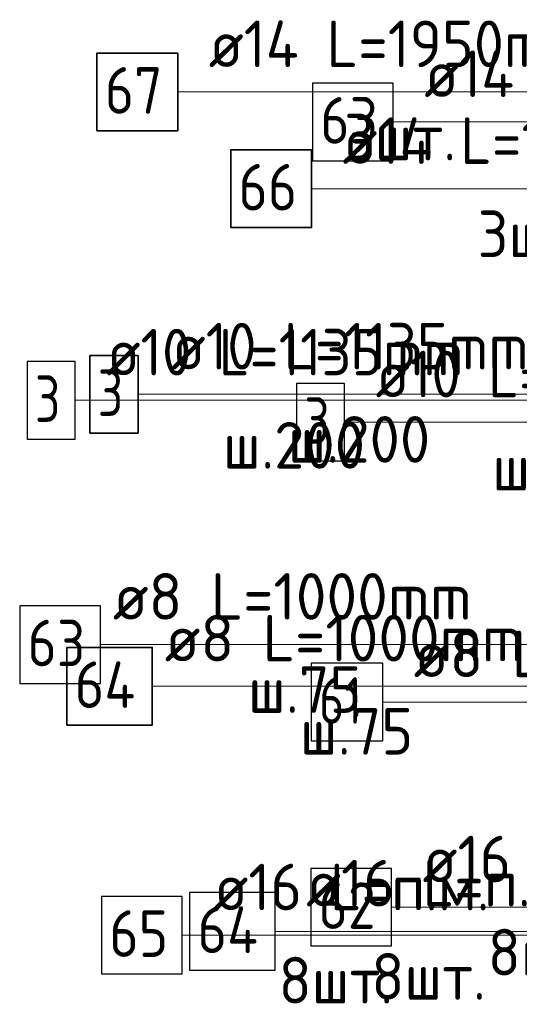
# Model space of a CAD drawing. Header units: metres. Extents: x -38 to 97, y -15 to 21.
# Tile 67 of 230: x 71.633 to 71.955, y 4.241 to 4.875. Entities that reach past the tile are written whole.
import ezdxf

# ---------------------------------------------------------------- set-up
doc = ezdxf.new("R2010")
doc.units = ezdxf.units.M
for name, color, linetype, lineweight in [('XR$3$Арм.стержн. Арматура края', 96, 'Continuous', 35), ('XR$3$Арм.стержн. Доп. арматура', 180, 'Continuous', 35), ('XR$3$Арм.стержн. Хомут', 240, 'Continuous', 35), ('XR$3$Арм.стержн.горизонт. 1', 180, 'Continuous', 35), ('XR$4$Арм.стержн. Арматура края', 96, 'Continuous', 35), ('XR$4$Арм.стержн. Доп. арматура', 180, 'Continuous', 35), ('XR$4$Арм.стержн. Хомут', 240, 'Continuous', 35), ('XR$4$Арм.стержн.горизонт. 1', 180, 'Continuous', 35), ('XR$6$Арм.стержн. Арматура края', 96, 'Continuous', 35), ('XR$6$Арм.стержн. Доп. арматура', 180, 'Continuous', 35), ('XR$6$Арм.стержн. Хомут', 240, 'Continuous', 35), ('XR$6$Арм.стержн.горизонт. 1', 180, 'Continuous', 35)]:
    doc.layers.add(name, color=color, linetype=linetype, lineweight=lineweight)
doc.styles.add('ISOCPEUR', font='txt')

msp = doc.modelspace()

# ---------------------------------------------------------------- linework, layer by layer
at = {"layer": 'XR$3$Арм.стержн. Арматура края', "color": 7, "linetype": 'Continuous', "lineweight": 13, "transparency": 33554687}
msp.add_line((71.84244, 4.61561), (72.14944, 4.61561), dxfattribs=at)
at = {"layer": 'XR$3$Арм.стержн. Арматура края', "color": 7, "linetype": 'Continuous', "lineweight": 25, "transparency": 33554687}
msp.add_lwpolyline([(71.81144, 4.59061), (71.84244, 4.59061), (71.84244, 4.64061), (71.81144, 4.64061), (71.81144, 4.59061)], dxfattribs=at)
at = {"layer": 'XR$3$Арм.стержн. Доп. арматура', "color": 7, "linetype": 'Continuous', "lineweight": 13, "transparency": 33554687}
msp.add_line((71.87373, 4.80895), (72.18973, 4.80895), dxfattribs=at)
at = {"layer": 'XR$3$Арм.стержн. Доп. арматура', "color": 7, "linetype": 'Continuous', "lineweight": 25, "transparency": 33554687}
msp.add_lwpolyline([(71.82173, 4.78395), (71.87373, 4.78395), (71.87373, 4.83395), (71.82173, 4.83395), (71.82173, 4.78395)], dxfattribs=at)
at = {"layer": 'XR$3$Арм.стержн. Хомут', "color": 7, "linetype": 'Continuous', "lineweight": 13, "transparency": 33554687}
msp.add_line((71.86694, 4.4354), (72.14994, 4.4354), dxfattribs=at)
at = {"layer": 'XR$3$Арм.стержн. Хомут', "color": 7, "linetype": 'Continuous', "lineweight": 25, "transparency": 33554687}
msp.add_lwpolyline([(71.82094, 4.4104), (71.86694, 4.4104), (71.86694, 4.4604), (71.82094, 4.4604), (71.82094, 4.4104)], dxfattribs=at)
at = {"layer": 'XR$3$Арм.стержн.горизонт. 1', "color": 7, "linetype": 'Continuous', "lineweight": 13, "transparency": 33554687}
msp.add_line((71.87258, 4.3033), (72.09858, 4.3033), dxfattribs=at)
at = {"layer": 'XR$3$Арм.стержн.горизонт. 1', "color": 7, "linetype": 'Continuous', "lineweight": 25, "transparency": 33554687}
msp.add_lwpolyline([(71.82058, 4.2783), (71.87258, 4.2783), (71.87258, 4.3283), (71.82058, 4.3283), (71.82058, 4.2783)], dxfattribs=at)
at = {"layer": 'XR$4$Арм.стержн. Арматура края', "color": 7, "linetype": 'Continuous', "lineweight": 13, "transparency": 33554687}
msp.add_line((71.70943, 4.63354), (72.01943, 4.63354), dxfattribs=at)
at = {"layer": 'XR$4$Арм.стержн. Арматура края', "color": 7, "linetype": 'Continuous', "lineweight": 35, "transparency": 33554687}
msp.add_lwpolyline([(71.67843, 4.60854), (71.70943, 4.60854), (71.70943, 4.65854), (71.67843, 4.65854), (71.67843, 4.60854)], dxfattribs=at)
at = {"layer": 'XR$4$Арм.стержн. Доп. арматура', "color": 7, "linetype": 'Continuous', "lineweight": 13, "transparency": 33554687}
msp.add_line((71.73496, 4.82825), (72.05096, 4.82825), dxfattribs=at)
at = {"layer": 'XR$4$Арм.стержн. Доп. арматура', "color": 7, "linetype": 'Continuous', "lineweight": 35, "transparency": 33554687}
msp.add_lwpolyline([(71.68296, 4.80325), (71.73496, 4.80325), (71.73496, 4.85325), (71.68296, 4.85325), (71.68296, 4.80325)], dxfattribs=at)
at = {"layer": 'XR$4$Арм.стержн. Хомут', "color": 7, "linetype": 'Continuous', "lineweight": 13, "transparency": 33554687}
msp.add_line((71.71857, 4.44554), (72.00457, 4.44554), dxfattribs=at)
at = {"layer": 'XR$4$Арм.стержн. Хомут', "color": 7, "linetype": 'Continuous', "lineweight": 35, "transparency": 33554687}
msp.add_lwpolyline([(71.66357, 4.42054), (71.71857, 4.42054), (71.71857, 4.47054), (71.66357, 4.47054), (71.66357, 4.42054)], dxfattribs=at)
at = {"layer": 'XR$4$Арм.стержн.горизонт. 1', "color": 7, "linetype": 'Continuous', "lineweight": 13, "transparency": 33554687}
msp.add_line((71.73791, 4.28527), (71.96391, 4.28527), dxfattribs=at)
at = {"layer": 'XR$4$Арм.стержн.горизонт. 1', "color": 7, "linetype": 'Continuous', "lineweight": 25, "transparency": 33554687}
msp.add_lwpolyline([(71.68591, 4.26027), (71.73791, 4.26027), (71.73791, 4.31027), (71.68591, 4.31027), (71.68591, 4.26027)], dxfattribs=at)
at = {"layer": 'XR$6$Арм.стержн. Арматура края', "color": 7, "linetype": 'Continuous', "lineweight": 13, "transparency": 33554687}
msp.add_line((71.66896, 4.62971), (71.97596, 4.62971), dxfattribs=at)
at = {"layer": 'XR$6$Арм.стержн. Арматура края', "color": 7, "linetype": 'Continuous', "lineweight": 25, "transparency": 33554687}
msp.add_lwpolyline([(71.63796, 4.60471), (71.66896, 4.60471), (71.66896, 4.65471), (71.63796, 4.65471), (71.63796, 4.60471)], dxfattribs=at)
at = {"layer": 'XR$6$Арм.стержн. Доп. арматура', "color": 7, "linetype": 'Continuous', "lineweight": 13, "transparency": 33554687}
msp.add_line((71.82106, 4.76589), (72.13706, 4.76589), dxfattribs=at)
at = {"layer": 'XR$6$Арм.стержн. Доп. арматура', "color": 7, "linetype": 'Continuous', "lineweight": 35, "transparency": 33554687}
msp.add_lwpolyline([(71.76906, 4.74089), (71.82106, 4.74089), (71.82106, 4.79089), (71.76906, 4.79089), (71.76906, 4.74089)], dxfattribs=at)
at = {"layer": 'XR$6$Арм.стержн. Хомут', "color": 7, "linetype": 'Continuous', "lineweight": 13, "transparency": 33554687}
msp.add_line((71.68519, 4.47242), (71.97119, 4.47242), dxfattribs=at)
at = {"layer": 'XR$6$Арм.стержн. Хомут', "color": 7, "linetype": 'Continuous', "lineweight": 25, "transparency": 33554687}
msp.add_lwpolyline([(71.63319, 4.44742), (71.68519, 4.44742), (71.68519, 4.49742), (71.63319, 4.49742), (71.63319, 4.44742)], dxfattribs=at)
at = {"layer": 'XR$6$Арм.стержн.горизонт. 1', "color": 7, "linetype": 'Continuous', "lineweight": 13, "transparency": 33554687}
msp.add_line((71.79762, 4.28773), (72.02362, 4.28773), dxfattribs=at)
at = {"layer": 'XR$6$Арм.стержн.горизонт. 1', "color": 7, "linetype": 'Continuous', "lineweight": 25, "transparency": 33554687}
msp.add_lwpolyline([(71.74262, 4.26273), (71.79762, 4.26273), (71.79762, 4.31273), (71.74262, 4.31273), (71.74262, 4.26273)], dxfattribs=at)

# ---------------------------------------------------------------- texts
at = {"layer": 'XR$3$Арм.стержн. Арматура края', "color": 7, "linetype": 'Continuous', "lineweight": 25, "transparency": 33554687, "char_height": 0.03, "attachment_point": 7, "style": 'ISOCPEUR'}
for s, insert, width in [('\\W0.92;ø10 L=1135mm ', (71.86244, 4.63161), 0.2806692), ('\\W0.78;3', (71.81644, 4.60161), 0.0326407), ('\\W0.95;ш.200 ', (71.93744, 4.57161), 0.1311996)]:
    msp.add_mtext(s, dxfattribs=dict(at, insert=insert, width=width))
at = {"layer": 'XR$3$Арм.стержн. Доп. арматура', "color": 7, "linetype": 'Continuous', "lineweight": 25, "transparency": 33554687, "char_height": 0.03, "attachment_point": 7, "style": 'ISOCPEUR'}
for s, insert, width in [('\\W0.94;ø14 L=1760mm ', (71.89373, 4.82495), 0.2899764), ('\\W0.87;63', (71.82673, 4.79495), 0.0550812)]:
    msp.add_mtext(s, dxfattribs=dict(at, insert=insert, width=width))
at = {"layer": 'XR$3$Арм.стержн. Хомут', "color": 7, "linetype": 'Continuous', "lineweight": 25, "transparency": 33554687, "char_height": 0.03, "attachment_point": 7, "style": 'ISOCPEUR'}
for s, insert, width in [('\\W0.96;ø8 L=1000mm ', (71.88694, 4.4514), 0.2722217), ('\\W0.75;61', (71.82594, 4.4214), 0.0472281)]:
    msp.add_mtext(s, dxfattribs=dict(at, insert=insert, width=width))
at = {"layer": 'XR$3$Арм.стержн.горизонт. 1', "color": 7, "linetype": 'Continuous', "lineweight": 25, "transparency": 33554687, "char_height": 0.03, "attachment_point": 7, "style": 'ISOCPEUR'}
for s, insert, width in [('\\W0.94;ø16 L=п.м.', (71.89258, 4.3193), 0.1999832), ('\\W0.87;62', (71.82558, 4.2893), 0.0550811), ('\\W0.94;8шт. ', (71.93458, 4.2593), 0.1161286)]:
    msp.add_mtext(s, dxfattribs=dict(at, insert=insert, width=width))
at = {"layer": 'XR$4$Арм.стержн. Арматура края', "color": 7, "linetype": 'Continuous', "lineweight": 25, "transparency": 33554687, "char_height": 0.03, "attachment_point": 7, "style": 'ISOCPEUR'}
for s, insert, width in [('\\W0.92;ø10 L=1135mm ', (71.73093, 4.64954), 0.2806692), ('\\W0.78;3', (71.68343, 4.61954), 0.0326407), ('\\W0.95;ш.200 ', (71.80593, 4.58954), 0.1311996)]:
    msp.add_mtext(s, dxfattribs=dict(at, insert=insert, width=width))
at = {"layer": 'XR$4$Арм.стержн. Доп. арматура', "color": 7, "linetype": 'Continuous', "lineweight": 25, "transparency": 33554687, "char_height": 0.03, "attachment_point": 7, "style": 'ISOCPEUR'}
for s, insert, width in [('\\W0.94;ø14 L=1950mm ', (71.75496, 4.84425), 0.2899764), ('\\W0.87;67', (71.68796, 4.81425), 0.0550812), ('\\W0.94;3шт. ', (71.84196, 4.78425), 0.1161286)]:
    msp.add_mtext(s, dxfattribs=dict(at, insert=insert, width=width))
at = {"layer": 'XR$4$Арм.стержн. Хомут', "color": 7, "linetype": 'Continuous', "lineweight": 25, "transparency": 33554687, "char_height": 0.03, "attachment_point": 7, "style": 'ISOCPEUR'}
for s, insert, width in [('\\W0.96;ø8 L=1000mm ', (71.72657, 4.46154), 0.2722217), ('\\W0.88;64', (71.66857, 4.43154), 0.0581993), ('\\W0.94;ш.75 ', (71.81357, 4.40154), 0.1100665)]:
    msp.add_mtext(s, dxfattribs=dict(at, insert=insert, width=width))
at = {"layer": 'XR$4$Арм.стержн.горизонт. 1', "color": 7, "linetype": 'Continuous', "lineweight": 25, "transparency": 33554687, "char_height": 0.03, "attachment_point": 7, "style": 'ISOCPEUR'}
for s, insert, width in [('\\W0.94;ø16 L=п.м.', (71.75791, 4.30127), 0.1999831), ('\\W0.87;65', (71.69091, 4.27127), 0.0550812), ('\\W0.94;8шт. ', (71.79991, 4.24127), 0.1161285)]:
    msp.add_mtext(s, dxfattribs=dict(at, insert=insert, width=width))
at = {"layer": 'XR$6$Арм.стержн. Арматура края', "color": 7, "linetype": 'Continuous', "lineweight": 18, "transparency": 33554687, "char_height": 0.03, "attachment_point": 7, "style": 'ISOCPEUR'}
for s, insert, width in [('\\W0.92;ø10 L=1135mm ', (71.68896, 4.64571), 0.2806692), ('\\W0.95;ш.200 ', (71.76396, 4.58571), 0.1311996)]:
    msp.add_mtext(s, dxfattribs=dict(at, insert=insert, width=width))
at = {"layer": 'XR$6$Арм.стержн. Арматура края', "color": 7, "linetype": 'Continuous', "lineweight": 25, "transparency": 33554687, "insert": (71.64296, 4.61571), "char_height": 0.03, "width": 0.0326407, "attachment_point": 7, "style": 'ISOCPEUR'}
msp.add_mtext('\\W0.78;3', dxfattribs=at)
at = {"layer": 'XR$6$Арм.стержн. Доп. арматура', "color": 7, "linetype": 'Continuous', "lineweight": 25, "transparency": 33554687, "char_height": 0.03, "attachment_point": 7, "style": 'ISOCPEUR'}
for s, insert, width in [('\\W0.94;ø14 L=1950mm ', (71.84106, 4.78189), 0.2899764), ('\\W0.87;66', (71.77406, 4.75189), 0.0550811), ('\\W0.94;3шт. ', (71.92806, 4.72189), 0.1161286)]:
    msp.add_mtext(s, dxfattribs=dict(at, insert=insert, width=width))
at = {"layer": 'XR$6$Арм.стержн. Хомут', "color": 7, "linetype": 'Continuous', "lineweight": 18, "transparency": 33554687, "char_height": 0.03, "attachment_point": 7, "style": 'ISOCPEUR'}
for s, insert, width in [('\\W0.96;ø8 L=1000mm ', (71.69319, 4.48842), 0.2722217), ('\\W0.94;ш.75 ', (71.78019, 4.42842), 0.1100665)]:
    msp.add_mtext(s, dxfattribs=dict(at, insert=insert, width=width))
at = {"layer": 'XR$6$Арм.стержн. Хомут', "color": 7, "linetype": 'Continuous', "lineweight": 25, "transparency": 33554687, "insert": (71.63819, 4.45842), "char_height": 0.03, "width": 0.0550812, "attachment_point": 7, "style": 'ISOCPEUR'}
msp.add_mtext('\\W0.87;63', dxfattribs=at)
at = {"layer": 'XR$6$Арм.стержн.горизонт. 1', "color": 7, "linetype": 'Continuous', "lineweight": 25, "transparency": 33554687, "char_height": 0.03, "attachment_point": 7, "style": 'ISOCPEUR'}
for s, insert, width in [('\\W0.94;ø16 L=п.м.', (71.81762, 4.30373), 0.1999832), ('\\W0.88;64', (71.74762, 4.27373), 0.0581994), ('\\W0.94;8шт. ', (71.85962, 4.24373), 0.1161286)]:
    msp.add_mtext(s, dxfattribs=dict(at, insert=insert, width=width))

doc.saveas('drawing.dxf')
